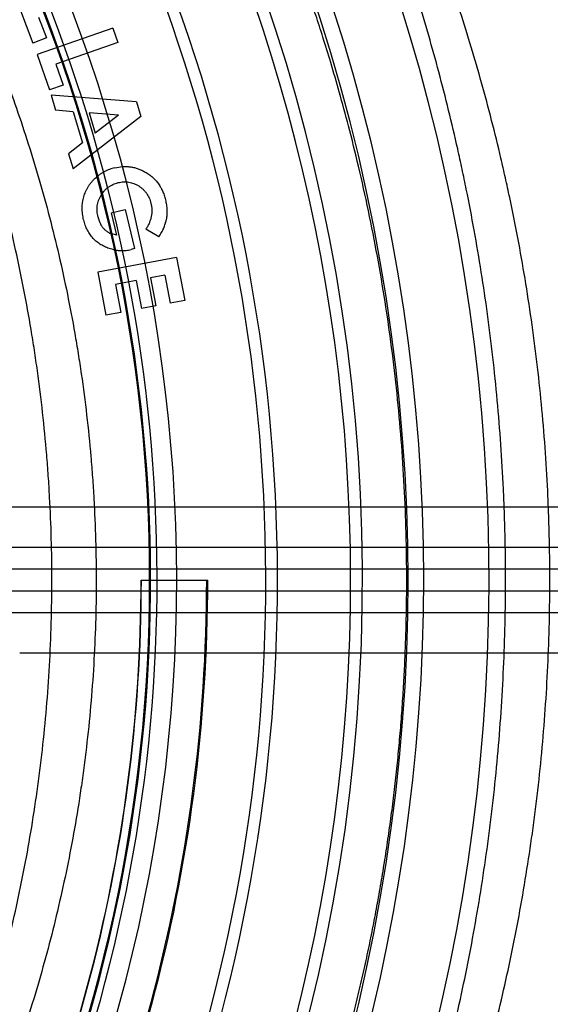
# Model space of a CAD drawing. Header units: millimetres. Extents: x 0 to 297, y 0 to 210.
# Tile 52 of 256: x 143.608 to 143.803, y 90.821 to 91.183. Entities that reach past the tile are written whole.
import ezdxf

# ---------------------------------------------------------------- set-up
doc = ezdxf.new("R2010")
doc.units = ezdxf.units.MM
doc.header["$LTSCALE"] = 16.335
doc.layers.get('0').update_dxf_attribs({"linetype": 'CONTINUOUS'})
doc.layers.add('01_GLOBAL', color=7, linetype='CONTINUOUS')
doc.layers.add('INTFCLR_144815', color=7, linetype='CONTINUOUS')

msp = doc.modelspace()

# ---------------------------------------------------------------- linework, layer by layer
at = {"color": 7, "linetype": 'Continuous'}
msp.add_circle((144.2368, 92.19313), 3.04, dxfattribs=at)
at = {"color": 9, "linetype": 'Continuous'}
msp.add_arc((144.2368, 92.19313), 3.00104, 182.96745, 267.03255, dxfattribs=at)
at = {"layer": '01_GLOBAL', "color": 7, "linetype": 'Continuous'}
msp.add_circle((144.2368, 92.19313), 3.08, dxfattribs=at)
at = {"layer": 'INTFCLR_144815', "color": 6, "linetype": 'Continuous'}
for p, q in [((143.6078, 91.18717), (143.61276, 91.17427)), ((143.61483, 91.18384), (143.61776, 91.1762)), ((143.64208, 91.1798), (143.61425, 91.17011)), ((143.64208, 91.1798), (143.64392, 91.17451)), ((143.61776, 91.1762), (143.61276, 91.17427)), ((143.64392, 91.17451), (143.62114, 91.16658)), ((143.61425, 91.17011), (143.61878, 91.1571)), ((143.62114, 91.16658), (143.62383, 91.15885)), ((143.62383, 91.15885), (143.61878, 91.1571)), ((143.61941, 91.15512), (143.62108, 91.14957)), ((143.65077, 91.15272), (143.61941, 91.15512)), ((143.65077, 91.15272), (143.6524, 91.1473)), ((143.62756, 91.14901), (143.62108, 91.14957)), ((143.6524, 91.1473), (143.62754, 91.12805)), ((143.62756, 91.14901), (143.631, 91.13755)), ((143.63338, 91.14859), (143.63561, 91.14111)), ((143.64414, 91.14774), (143.63338, 91.14859)), ((143.64414, 91.14774), (143.63561, 91.14111)), ((143.631, 91.13755), (143.62587, 91.13361)), ((143.62587, 91.13361), (143.62754, 91.12805)), ((143.64284, 91.12846), (143.64561, 91.12889)), ((143.64146, 91.11192), (143.64658, 91.11315)), ((143.64146, 91.11192), (143.64345, 91.10362)), ((143.64658, 91.11315), (143.65004, 91.09874)), ((143.64345, 91.10362), (143.64145, 91.10422)), ((143.65901, 91.10301), (143.65428, 91.10593)), ((143.66551, 91.09549), (143.63659, 91.09002)), ((143.65004, 91.09874), (143.64884, 91.0984)), ((143.66551, 91.09549), (143.6685, 91.0797)), ((143.63659, 91.09002), (143.63957, 91.07423)), ((143.66116, 91.08901), (143.65593, 91.08801)), ((143.66116, 91.08901), (143.66311, 91.07868)), ((143.65064, 91.08702), (143.64303, 91.08558)), ((143.64303, 91.08558), (143.64498, 91.07525)), ((143.65064, 91.08702), (143.65259, 91.07669)), ((143.65593, 91.08801), (143.65788, 91.07769)), ((143.65788, 91.07769), (143.65259, 91.07669)), ((143.6685, 91.0797), (143.66311, 91.07868)), ((143.64498, 91.07525), (143.63957, 91.07423)), ((143.65247, 90.97691), (143.67699, 90.97691))]:
    msp.add_line(p, q, dxfattribs=at)
at = {"layer": 'INTFCLR_144815', "color": 9, "linetype": 'Continuous'}
for p, q in [((144.13258, 91.00373), (143.60004, 91.0037)), ((144.05411, 90.98891), (143.5952, 90.98891)), ((144.05626, 90.98091), (143.59735, 90.98091)), ((143.59735, 90.97291), (144.05626, 90.97291)), ((144.05411, 90.96491), (143.5952, 90.96491)), ((143.60788, 90.95012), (144.13258, 90.95009))]:
    msp.add_line(p, q, dxfattribs=at)
at = {"layer": 'INTFCLR_144815', "color": 6, "linetype": 'Continuous'}
for radius, start, end in [(0.70374, 313.99379, 154.5151), (0.67974, 312.95436, 154.51444), (0.65726, 282.24404, 71.28636), (0.62605, 339.58782, 23.41218), (0.57589, 330, 360), (0.576, 330, 360), (0.6, 330, 360), (0.60041, 330, 360)]:
    msp.add_arc((143.07658, 90.97691), radius, start, end, dxfattribs=at)
at = {"layer": 'INTFCLR_144815', "color": 9, "linetype": 'Continuous'}
for centre, radius, start, end in [((143.07658, 90.97691), 0.65289, 292.49975, 54.09646), ((143.07658, 90.97691), 0.58897, 292.49975, 54.09646), ((143.0766, 90.97691), 0.57902, 311.25051, 48.74949), ((143.07658, 90.97691), 0.67403, 323.92615, 36.07385), ((143.07658, 90.97691), 0.62174, 339.72448, 23.27552), ((143.07658, 90.97691), 0.57942, 339.8359, 23.1641), ((143.07658, 90.97691), 0.5818, 339.83249, 23.16751)]:
    msp.add_arc(centre, radius, start, end, dxfattribs=at)
for points, knots in [([(143.78641, 90.97691), (143.78641, 90.98255), (143.78631, 90.99095), (143.78598, 91.00211), (143.78531, 91.01852), (143.78364, 91.04275), (143.78002, 91.07447), (143.77593, 91.10028), (143.77253, 91.118), (143.77046, 91.12795), (143.7673, 91.14239), (143.76218, 91.16323), (143.75454, 91.18984), (143.74764, 91.21088), (143.74261, 91.22497), (143.73974, 91.23269), (143.73559, 91.24357), (143.72943, 91.25884), (143.72118, 91.27773), (143.71505, 91.29082), (143.71115, 91.29886), (143.70879, 91.30367), (143.70505, 91.31113), (143.70028, 91.32039), (143.69549, 91.32946), (143.69275, 91.33462), (143.69164, 91.33676)], [0, 0, 0, 0, 0.045004, 0.067009, 0.089053, 0.175924, 0.26069, 0.343564, 0.384341, 0.40457, 0.424625, 0.502192, 0.575722, 0.64537, 0.678746, 0.695067, 0.711074, 0.771557, 0.826396, 0.875461, 0.886791, 0.897718, 0.918167, 0.953356, 0.98076, 1, 1, 1, 1]), ([(143.70573, 90.62479), (143.70687, 90.62688), (143.70969, 90.63197), (143.71353, 90.63889), (143.7167, 90.64474), (143.71879, 90.64863), (143.72234, 90.65534), (143.72809, 90.66644), (143.73604, 90.68271), (143.74291, 90.69773), (143.7478, 90.70909), (143.75069, 90.71603), (143.75519, 90.72706), (143.76184, 90.74445), (143.7702, 90.76888), (143.77598, 90.78814), (143.77963, 90.80155), (143.78205, 90.81083), (143.78614, 90.82748), (143.79128, 90.85194), (143.79499, 90.87442), (143.79706, 90.88978), (143.79837, 90.90026), (143.80032, 90.91873), (143.8022, 90.9453), (143.80281, 90.97202), (143.80258, 90.9908), (143.80225, 91.00158), (143.80157, 91.01763), (143.79986, 91.04136), (143.79615, 91.0724), (143.79197, 91.09767), (143.78849, 91.115), (143.78637, 91.12474), (143.78314, 91.13887), (143.77791, 91.15928), (143.77008, 91.18532), (143.76302, 91.2059), (143.75788, 91.21968), (143.75494, 91.22724), (143.7507, 91.23788), (143.7444, 91.25283), (143.73595, 91.2713), (143.72969, 91.2841), (143.7257, 91.29197), (143.72328, 91.29667), (143.71946, 91.30397), (143.71457, 91.31302), (143.70969, 91.3219), (143.70685, 91.32693), (143.70573, 91.32903)], [0, 0, 0, 0, 0.009707, 0.023619, 0.032101, 0.036716, 0.041545, 0.062933, 0.087476, 0.115052, 0.12997, 0.137695, 0.145555, 0.178339, 0.213254, 0.250348, 0.259964, 0.269664, 0.289299, 0.32953, 0.371122, 0.381748, 0.392466, 0.413978, 0.457141, 0.500572, 0.522421, 0.533385, 0.544368, 0.587657, 0.629911, 0.671244, 0.69159, 0.701686, 0.711698, 0.750437, 0.787192, 0.822036, 0.838746, 0.84692, 0.854938, 0.885253, 0.912764, 0.937398, 0.943088, 0.948578, 0.958854, 0.976544, 0.990324, 1, 1, 1, 1]), ([(143.51288, 91.31919), (143.51459, 91.31696), (143.5169, 91.31393), (143.51983, 91.31006), (143.52243, 91.3066), (143.52747, 91.29984), (143.53519, 91.28914), (143.54501, 91.27476), (143.55351, 91.26146), (143.55959, 91.25139), (143.56318, 91.24526), (143.56874, 91.23552), (143.57703, 91.22015), (143.58757, 91.19845), (143.59498, 91.18124), (143.59974, 91.16923), (143.60293, 91.16089), (143.60834, 91.14589), (143.61537, 91.12376), (143.62258, 91.09616), (143.62693, 91.07477), (143.62938, 91.06012), (143.63091, 91.05013), (143.63256, 91.03752), (143.63384, 91.02482), (143.63465, 91.0146), (143.63564, 90.99928), (143.63628, 90.97633), (143.63536, 90.9458), (143.63335, 90.92301), (143.63146, 90.9079), (143.63007, 90.89794), (143.62732, 90.8809), (143.62247, 90.8572), (143.61528, 90.82975), (143.60826, 90.8077), (143.60323, 90.79378), (143.60085, 90.7875), (143.59926, 90.78338), (143.59492, 90.77243), (143.58752, 90.75526), (143.577, 90.73361), (143.56788, 90.7167), (143.5614, 90.70549), (143.55776, 90.6994), (143.55257, 90.69088), (143.54501, 90.67905), (143.53518, 90.66467), (143.52745, 90.65396), (143.52242, 90.64719), (143.51982, 90.64374), (143.51689, 90.63987), (143.51458, 90.63686), (143.51289, 90.63463)], [0, 0, 0, 0, 0.011352, 0.015395, 0.019672, 0.028849, 0.049521, 0.073055, 0.099275, 0.113366, 0.120642, 0.128035, 0.158748, 0.191267, 0.225629, 0.234521, 0.243531, 0.261759, 0.299018, 0.337431, 0.377141, 0.387295, 0.397509, 0.418045, 0.43874, 0.449138, 0.459517, 0.500839, 0.541973, 0.583056, 0.593336, 0.603573, 0.623773, 0.663169, 0.701378, 0.738529, 0.756737, 0.76125, 0.765734, 0.774608, 0.808897, 0.841337, 0.871969, 0.886598, 0.89373, 0.900703, 0.926951, 0.950505, 0.97119, 0.980369, 0.984642, 0.988671, 1, 1, 1, 1]), ([(143.61971, 90.97691), (143.61971, 90.98707), (143.61936, 90.99983), (143.61841, 91.01517), (143.61763, 91.02555), (143.61638, 91.03843), (143.61478, 91.05124), (143.6133, 91.06138), (143.61092, 91.07625), (143.6067, 91.09796), (143.59971, 91.12599), (143.59288, 91.14846), (143.58762, 91.1637), (143.58453, 91.17217), (143.57991, 91.18436), (143.57272, 91.20183), (143.56249, 91.22388), (143.55445, 91.2395), (143.54904, 91.2494), (143.54556, 91.25563), (143.53966, 91.26586), (143.53142, 91.27937), (143.52188, 91.29399), (143.51471, 91.3044), (143.51077, 91.30997), (143.50978, 91.31135)], [0, 0, 0, 0, 0.085146, 0.106971, 0.128834, 0.172342, 0.215503, 0.236966, 0.258298, 0.341683, 0.422265, 0.500337, 0.538497, 0.557348, 0.575947, 0.647762, 0.715628, 0.779635, 0.79503, 0.810175, 0.839491, 0.89399, 0.942849, 0.985725, 1, 1, 1, 1]), ([(143.50978, 90.64246), (143.51076, 90.64384), (143.5147, 90.6494), (143.52187, 90.65982), (143.53141, 90.67444), (143.53875, 90.68646), (143.54378, 90.69511), (143.54732, 90.7013), (143.55361, 90.7127), (143.56246, 90.72989), (143.57267, 90.75188), (143.57985, 90.76931), (143.58406, 90.78042), (143.58561, 90.7846), (143.58792, 90.79099), (143.5928, 90.80513), (143.59962, 90.82752), (143.60659, 90.85539), (143.6113, 90.87944), (143.61397, 90.89674), (143.61532, 90.90686), (143.61715, 90.9222), (143.61912, 90.94554), (143.61971, 90.96638), (143.61971, 90.97691)], [0, 0, 0, 0, 0.014198, 0.0571, 0.106002, 0.160559, 0.175064, 0.189903, 0.220359, 0.284198, 0.351901, 0.423562, 0.442124, 0.451505, 0.460949, 0.499065, 0.576911, 0.657065, 0.739789, 0.782231, 0.803746, 0.825353, 0.911732, 1, 1, 1, 1]), ([(143.69164, 90.61705), (143.69275, 90.6192), (143.69551, 90.6244), (143.69925, 90.63148), (143.70235, 90.63746), (143.70439, 90.64144), (143.70788, 90.6483), (143.71349, 90.65966), (143.72127, 90.67629), (143.72797, 90.69164), (143.73276, 90.70325), (143.73558, 90.71034), (143.73998, 90.72162), (143.74648, 90.7394), (143.75466, 90.76436), (143.7603, 90.78404), (143.76387, 90.79774), (143.76624, 90.80723), (143.77023, 90.82424), (143.77526, 90.84924), (143.77888, 90.8722), (143.78092, 90.88789), (143.78218, 90.8986), (143.7841, 90.91747), (143.78592, 90.94447), (143.78641, 90.96612), (143.78641, 90.97691)], [0, 0, 0, 0, 0.019302, 0.046964, 0.063838, 0.073015, 0.082627, 0.1252, 0.174082, 0.229053, 0.25881, 0.274222, 0.289911, 0.35538, 0.42517, 0.49938, 0.518629, 0.538049, 0.577372, 0.657989, 0.741383, 0.762696, 0.784198, 0.827357, 0.913977, 1, 1, 1, 1])]:
    msp.add_open_spline(points, degree=3, knots=knots, dxfattribs=at)
at = {"layer": 'INTFCLR_144815', "color": 6, "linetype": 'Continuous'}
for points, knots in [([(143.75009, 90.97691), (143.75009, 90.98266), (143.74994, 90.99413), (143.74927, 91.01132), (143.74816, 91.02842), (143.74661, 91.04545), (143.74463, 91.0624), (143.74221, 91.07925), (143.73937, 91.096), (143.73612, 91.1126), (143.73257, 91.12853), (143.72894, 91.14311), (143.7255, 91.1558), (143.72233, 91.16667), (143.71944, 91.17606), (143.7168, 91.18422), (143.71439, 91.19134), (143.71222, 91.19757), (143.71025, 91.20303), (143.70848, 91.20784), (143.70688, 91.21208), (143.70544, 91.21581), (143.70415, 91.2191), (143.70298, 91.22203), (143.70193, 91.22464), (143.70097, 91.22699), (143.7001, 91.2291), (143.69927, 91.2311), (143.69841, 91.23316), (143.69744, 91.23544), (143.69634, 91.238), (143.6951, 91.24087), (143.69371, 91.24403), (143.69225, 91.24728), (143.69076, 91.25056), (143.68922, 91.25391), (143.68753, 91.25754), (143.68563, 91.26152), (143.6835, 91.26592), (143.6811, 91.27076), (143.67843, 91.27605), (143.67545, 91.28178), (143.67217, 91.28795), (143.66857, 91.29452), (143.6647, 91.30137), (143.6608, 91.30805), (143.65714, 91.31414), (143.65393, 91.3193), (143.65122, 91.32353), (143.64957, 91.32604), (143.64883, 91.32714)], [0, 0, 0, 0, 0.046657, 0.093144, 0.139612, 0.185772, 0.231957, 0.278103, 0.324019, 0.369798, 0.415405, 0.456541, 0.491727, 0.522149, 0.548466, 0.571516, 0.591746, 0.609448, 0.62506, 0.638882, 0.651084, 0.661826, 0.671345, 0.679806, 0.687396, 0.694217, 0.700386, 0.705942, 0.711826, 0.718485, 0.726037, 0.734461, 0.743874, 0.754052, 0.763326, 0.773165, 0.783951, 0.795849, 0.809016, 0.82365, 0.839657, 0.857155, 0.876063, 0.896383, 0.917981, 0.939914, 0.959188, 0.975628, 0.98923, 1, 1, 1, 1]), ([(143.64284, 91.12846), (143.64249, 91.12838), (143.64182, 91.1282), (143.64083, 91.12786), (143.63987, 91.12746), (143.63894, 91.127), (143.63806, 91.12648), (143.6372, 91.12591), (143.63663, 91.12547), (143.63633, 91.12522), (143.63631, 91.1252)], [0, 0, 0, 0, 0.143711, 0.285171, 0.425721, 0.565936, 0.705, 0.844936, 0.986316, 1, 1, 1, 1]), ([(143.64561, 91.12889), (143.64562, 91.12889), (143.64609, 91.12892), (143.64702, 91.12893), (143.64838, 91.12883), (143.64973, 91.12859), (143.65106, 91.12821), (143.65237, 91.12772), (143.65321, 91.1273), (143.65364, 91.12708)], [0, 0, 0, 0, 0.004051, 0.169237, 0.332777, 0.496179, 0.660966, 0.828371, 1, 1, 1, 1]), ([(143.63138, 91.10929), (143.6313, 91.10966), (143.63113, 91.11039), (143.63097, 91.11148), (143.63087, 91.11256), (143.63083, 91.11362), (143.63088, 91.11467), (143.63098, 91.1157), (143.63115, 91.11672), (143.63139, 91.11771), (143.63169, 91.11869), (143.63206, 91.11963), (143.6325, 91.12054), (143.63299, 91.12142), (143.63355, 91.12226), (143.63416, 91.12307), (143.63485, 91.12384), (143.63556, 91.12456), (143.63606, 91.125), (143.63631, 91.1252)], [0, 0, 0, 0, 0.064477, 0.127231, 0.188496, 0.248884, 0.308273, 0.366884, 0.425363, 0.48367, 0.541578, 0.59912, 0.656278, 0.713197, 0.770148, 0.827874, 0.886395, 0.945999, 1, 1, 1, 1]), ([(143.65364, 91.12708), (143.65389, 91.12694), (143.65438, 91.12667), (143.65509, 91.12622), (143.65577, 91.12573), (143.65641, 91.12522), (143.65702, 91.12467), (143.65759, 91.12409), (143.65813, 91.12349), (143.65863, 91.12285), (143.6591, 91.12219), (143.65954, 91.12149), (143.65994, 91.12076), (143.66031, 91.12), (143.66064, 91.11921), (143.66094, 91.11839), (143.66121, 91.11754), (143.66135, 91.11696), (143.66143, 91.11667)], [0, 0, 0, 0, 0.063568, 0.126004, 0.1881, 0.249148, 0.309888, 0.370235, 0.43068, 0.490832, 0.551694, 0.612675, 0.674822, 0.737315, 0.801127, 0.866031, 0.932322, 1, 1, 1, 1]), ([(143.63799, 91.11868), (143.63811, 91.11886), (143.63842, 91.11931), (143.63896, 91.11999), (143.63967, 91.1207), (143.64043, 91.12133), (143.64126, 91.12187), (143.64214, 91.12233), (143.64309, 91.12271), (143.64376, 91.12288), (143.64409, 91.12297)], [0, 0, 0, 0, 0.082047, 0.214462, 0.343366, 0.471793, 0.600671, 0.730088, 0.862758, 1, 1, 1, 1]), ([(143.64409, 91.12297), (143.64443, 91.12304), (143.64508, 91.12318), (143.64606, 91.12327), (143.64673, 91.12328), (143.64707, 91.12326), (143.64709, 91.12326)], [0, 0, 0, 0, 0.336911, 0.661525, 0.982636, 1, 1, 1, 1]), ([(143.64709, 91.12326), (143.64738, 91.12324), (143.648, 91.12317), (143.64892, 91.12297), (143.64983, 91.12266), (143.65073, 91.12227), (143.65161, 91.12178), (143.65243, 91.1212), (143.6532, 91.12056), (143.65388, 91.11985), (143.65449, 91.11908), (143.65501, 91.11824), (143.65545, 91.11734), (143.65584, 91.11638), (143.65601, 91.1157), (143.6561, 91.11536)], [0, 0, 0, 0, 0.069842, 0.144097, 0.218646, 0.295431, 0.373867, 0.452597, 0.530012, 0.606187, 0.682205, 0.759034, 0.836969, 0.916886, 1, 1, 1, 1]), ([(143.63665, 91.11033), (143.63657, 91.11069), (143.63641, 91.11139), (143.63631, 91.11245), (143.6363, 91.11349), (143.63638, 91.1145), (143.63658, 91.11549), (143.63687, 91.11647), (143.63727, 91.11741), (143.63766, 91.11815), (143.63792, 91.11856), (143.63799, 91.11868)], [0, 0, 0, 0, 0.125816, 0.247788, 0.366422, 0.482772, 0.598158, 0.714198, 0.831566, 0.952037, 1, 1, 1, 1]), ([(143.6561, 91.11536), (143.65619, 91.11496), (143.65636, 91.11416), (143.65644, 91.11295), (143.65642, 91.11176), (143.65625, 91.11057), (143.65596, 91.10939), (143.65553, 91.10821), (143.65498, 91.10705), (143.65452, 91.10631), (143.65428, 91.10593)], [0, 0, 0, 0, 0.124612, 0.246295, 0.366435, 0.487114, 0.609602, 0.735351, 0.865087, 1, 1, 1, 1]), ([(143.66143, 91.11667), (143.6615, 91.11636), (143.66164, 91.11574), (143.66179, 91.11481), (143.6619, 91.11389), (143.66196, 91.11297), (143.66198, 91.11206), (143.66194, 91.11115), (143.66187, 91.11024), (143.66177, 91.10964), (143.66173, 91.10934)], [0, 0, 0, 0, 0.129189, 0.256378, 0.382668, 0.506779, 0.630652, 0.753792, 0.877281, 1, 1, 1, 1]), ([(143.63665, 91.11033), (143.6367, 91.1101), (143.63682, 91.10965), (143.63704, 91.109), (143.63728, 91.10838), (143.63756, 91.1078), (143.63786, 91.10725), (143.6382, 91.10675), (143.63857, 91.10628), (143.63897, 91.10584), (143.63941, 91.10544), (143.63987, 91.10508), (143.64038, 91.10475), (143.64091, 91.10446), (143.64127, 91.1043), (143.64145, 91.10422)], [0, 0, 0, 0, 0.088102, 0.173258, 0.254601, 0.33435, 0.410893, 0.485986, 0.559672, 0.632376, 0.705081, 0.777736, 0.852023, 0.928209, 1, 1, 1, 1]), ([(143.64276, 91.09827), (143.64257, 91.09831), (143.64206, 91.09841), (143.64124, 91.09863), (143.64031, 91.09894), (143.63941, 91.09929), (143.63855, 91.0997), (143.63774, 91.10016), (143.63696, 91.10066), (143.63623, 91.1012), (143.63554, 91.1018), (143.63489, 91.10245), (143.63428, 91.10314), (143.63372, 91.10388), (143.63321, 91.10467), (143.63274, 91.1055), (143.63233, 91.10638), (143.63196, 91.10731), (143.63164, 91.10828), (143.63147, 91.10895), (143.63138, 91.10929)], [0, 0, 0, 0, 0.033638, 0.09243, 0.151113, 0.208437, 0.264619, 0.320371, 0.374976, 0.429166, 0.483695, 0.53783, 0.592325, 0.647503, 0.703083, 0.759624, 0.817383, 0.876607, 0.937186, 1, 1, 1, 1]), ([(143.65901, 91.10301), (143.65919, 91.10328), (143.65954, 91.10382), (143.66, 91.10464), (143.66043, 91.10544), (143.66079, 91.10624), (143.66111, 91.10702), (143.66137, 91.1078), (143.66158, 91.10857), (143.66168, 91.10909), (143.66173, 91.10934)], [0, 0, 0, 0, 0.141127, 0.276349, 0.407529, 0.533419, 0.655043, 0.773204, 0.888319, 1, 1, 1, 1]), ([(143.64276, 91.09827), (143.64289, 91.09825), (143.64334, 91.09817), (143.64411, 91.09806), (143.64506, 91.098), (143.64601, 91.098), (143.64696, 91.09808), (143.6479, 91.09819), (143.64853, 91.09833), (143.64884, 91.0984)], [0, 0, 0, 0, 0.06644, 0.223797, 0.379039, 0.533011, 0.688386, 0.843695, 1, 1, 1, 1]), ([(143.64883, 90.62668), (143.64918, 90.62719), (143.64991, 90.6283), (143.65107, 90.63007), (143.65236, 90.63207), (143.65377, 90.63429), (143.65531, 90.63674), (143.65697, 90.63943), (143.65874, 90.64235), (143.66064, 90.64552), (143.66265, 90.64893), (143.66477, 90.65259), (143.66699, 90.6565), (143.66931, 90.66066), (143.67173, 90.66507), (143.67423, 90.66973), (143.67681, 90.67464), (143.67946, 90.6798), (143.68217, 90.6852), (143.68493, 90.69084), (143.68773, 90.6967), (143.69056, 90.7028), (143.69341, 90.7091), (143.69627, 90.71561), (143.69912, 90.72232), (143.70196, 90.72921), (143.70478, 90.73628), (143.70756, 90.74351), (143.7103, 90.75089), (143.71299, 90.75841), (143.71561, 90.76606), (143.71818, 90.77382), (143.72067, 90.7817), (143.72308, 90.78967), (143.7254, 90.79774), (143.72764, 90.80588), (143.72978, 90.8141), (143.73183, 90.82238), (143.73377, 90.83072), (143.73562, 90.83911), (143.73735, 90.84755), (143.73899, 90.85602), (143.74051, 90.86454), (143.74192, 90.87308), (143.74323, 90.88165), (143.74442, 90.89025), (143.7455, 90.89886), (143.74647, 90.9075), (143.74732, 90.91614), (143.74806, 90.9248), (143.74869, 90.93347), (143.7492, 90.94215), (143.7496, 90.95083), (143.74988, 90.95952), (143.75006, 90.96822), (143.75009, 90.97401), (143.75009, 90.97691)], [0, 0, 0, 0, 0.005047, 0.010778, 0.017201, 0.024322, 0.032149, 0.040689, 0.049949, 0.059932, 0.070643, 0.082084, 0.094253, 0.107146, 0.120759, 0.135081, 0.150099, 0.165797, 0.182154, 0.199149, 0.216754, 0.23494, 0.253676, 0.272929, 0.292664, 0.312846, 0.33344, 0.354409, 0.37572, 0.397339, 0.419235, 0.441376, 0.463734, 0.486283, 0.508998, 0.531858, 0.554841, 0.57793, 0.601108, 0.62436, 0.647675, 0.671039, 0.694445, 0.717882, 0.741345, 0.764826, 0.788322, 0.811828, 0.835342, 0.85886, 0.882381, 0.905904, 0.929428, 0.952952, 0.976476, 1, 1, 1, 1])]:
    msp.add_open_spline(points, degree=3, knots=knots, dxfattribs=at)

doc.saveas('drawing.dxf')
